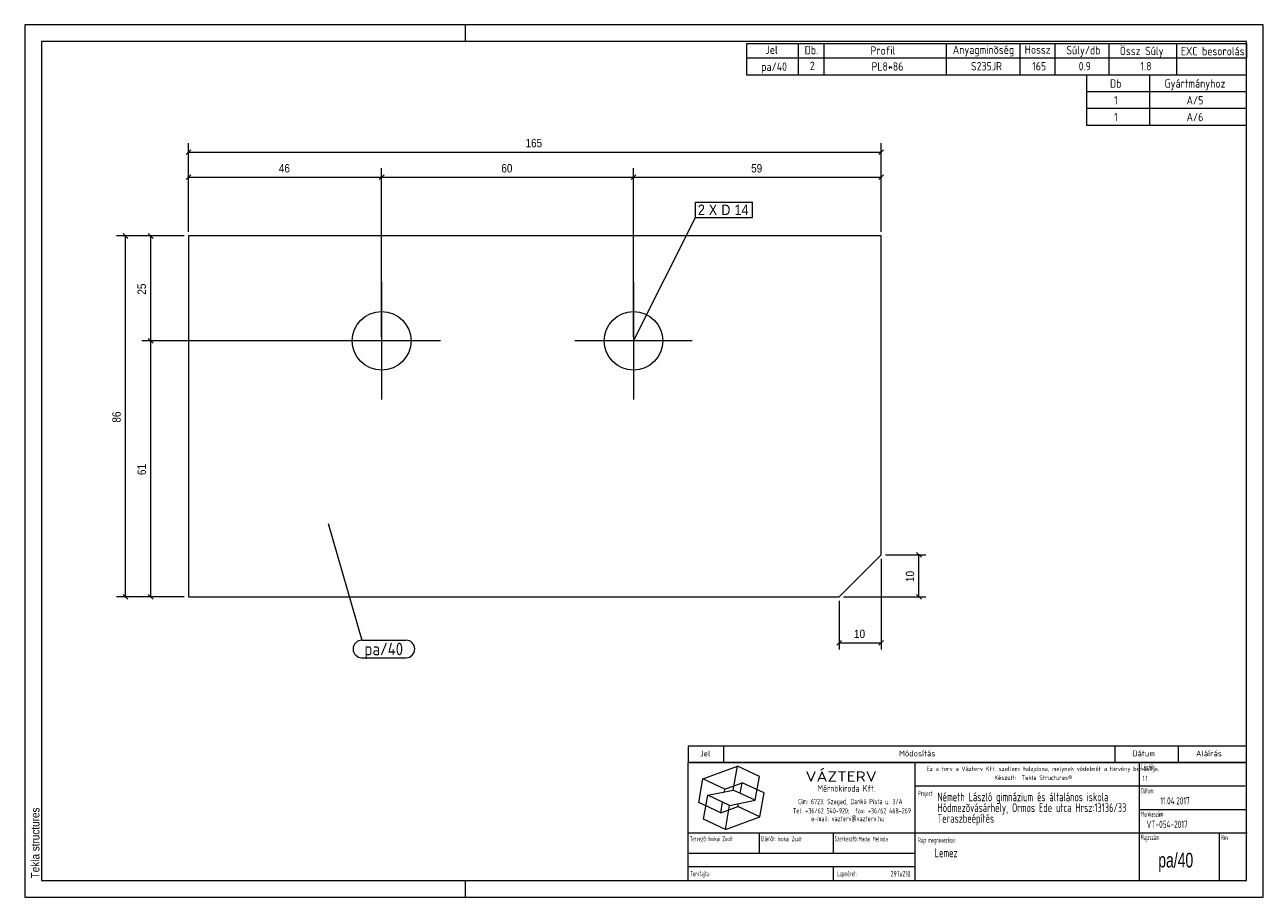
# Model space of a CAD drawing. Header units: millimetres. Extents: x 1 to 296, y 1 to 209.
import ezdxf

# ---------------------------------------------------------------- set-up
doc = ezdxf.new("R2010")
doc.units = ezdxf.units.MM
doc.linetypes.add('XKITLINE00', pattern=[0])
for name, color, linetype, lineweight in [('Bemassung', 1, 'Continuous', 0), ('Schrauben', 7, 'Continuous', 0), ('Schraubenbezeichnung', 5, 'Continuous', 0), ('Teil', 7, 'Continuous', 0), ('Text', 5, 'Continuous', 0), ('Ueberschrift', 7, 'Continuous', 0), ('Zeichnungsrahmen', 3, 'Continuous', 0)]:
    doc.layers.add(name, color=color, linetype=linetype, lineweight=lineweight)
doc.styles.add('ARIAL', font='ARIAL.TTF')
doc.styles.add('ISOCPEUR', font='ISOCPEUR.TTF')
doc.styles.add('ISOCPEUR_BOLD', font='ARIAL.TTF')
doc.styles.add('ISOCPUER', font='ARIAL.TTF')

msp = doc.modelspace()

# ---------------------------------------------------------------- linework, layer by layer
at = {"layer": 'Bemassung', "linetype": 'XKITLINE00', "lineweight": 0}
for p, q in [((40, 159.64), (40, 180.79)), ((205, 159.64), (205, 180.79)), ((40.57, 179.2), (39.43, 178.07)), ((40, 178.64), (205, 178.64)), ((205.57, 179.2), (204.43, 178.07)), ((40, 159.64), (40, 174.79)), ((86, 134.64), (86, 174.79)), ((86, 134.64), (86, 174.79)), ((146, 134.64), (146, 174.79)), ((146, 134.64), (146, 174.79)), ((205, 159.64), (205, 174.79)), ((40.57, 173.2), (39.43, 172.07)), ((40, 172.64), (86, 172.64)), ((86.57, 173.2), (85.43, 172.07)), ((86.57, 173.2), (85.43, 172.07)), ((86, 172.64), (146, 172.64)), ((146.57, 173.2), (145.43, 172.07)), ((146.57, 173.2), (145.43, 172.07)), ((146, 172.64), (205, 172.64)), ((205.57, 173.2), (204.43, 172.07)), ((39, 158.64), (22.85, 158.64)), ((24.43, 159.2), (25.57, 158.07)), ((25, 72.64), (25, 158.64)), ((39, 158.64), (28.85, 158.64)), ((30.43, 159.2), (31.57, 158.07)), ((31, 133.64), (31, 158.64)), ((85, 133.64), (28.85, 133.64)), ((85, 133.64), (28.85, 133.64)), ((30.43, 134.2), (31.57, 133.07)), ((30.43, 134.2), (31.57, 133.07)), ((31, 72.64), (31, 133.64)), ((206, 82.64), (215.6, 82.64)), ((213.43, 83.2), (214.57, 82.07)), ((214, 72.64), (214, 82.64)), ((205, 81.64), (205, 60.04)), ((39, 72.64), (22.85, 72.64)), ((24.43, 73.2), (25.57, 72.07)), ((39, 72.64), (28.85, 72.64)), ((30.43, 73.2), (31.57, 72.07)), ((195, 71.64), (195, 60.04)), ((196, 72.64), (215.6, 72.64)), ((213.43, 73.2), (214.57, 72.07)), ((195.57, 62.2), (194.43, 61.07)), ((205.57, 62.2), (204.43, 61.07)), ((195, 61.64), (205, 61.64))]:
    msp.add_line(p, q, dxfattribs=at)
at = {"layer": 'Bemassung'}
for p in [(40, 178.64), (205, 178.64), (40, 172.64), (86, 172.64), (86, 172.64), (146, 172.64), (146, 172.64), (205, 172.64), (25, 158.64), (31, 158.64), (31, 133.64), (31, 133.64), (214, 82.64), (25, 72.64), (31, 72.64), (214, 72.64), (195, 61.64), (205, 61.64)]:
    msp.add_point(p, dxfattribs=at)
at = {"layer": 'Schrauben', "linetype": 'XKITLINE00', "lineweight": 0}
for p, q in [((86, 147.64), (86, 119.64)), ((146, 147.64), (146, 119.64)), ((100, 133.64), (72, 133.64)), ((160, 133.64), (132, 133.64))]:
    msp.add_line(p, q, dxfattribs=at)
for centre in [(86, 133.64), (146, 133.64)]:
    msp.add_circle(centre, 7, dxfattribs=at)
at = {"layer": 'Schraubenbezeichnung', "linetype": 'XKITLINE00', "lineweight": 0}
for p, q in [((160.74, 166.73), (174.38, 166.73)), ((160.74, 163.03), (160.74, 166.73)), ((174.38, 163.03), (174.38, 166.73)), ((146, 133.64), (160.74, 163.03)), ((160.74, 163.03), (174.38, 163.03))]:
    msp.add_line(p, q, dxfattribs=at)
at = {"layer": 'Teil', "linetype": 'XKITLINE00', "lineweight": 0}
for p, q in [((205, 158.64), (40, 158.64)), ((40, 158.64), (40, 72.64)), ((205, 82.64), (205, 158.64)), ((195, 72.64), (205, 82.64)), ((40, 72.64), (195, 72.64))]:
    msp.add_line(p, q, dxfattribs=at)
at = {"layer": 'Text', "linetype": 'XKITLINE00', "lineweight": 0}
for p, q in [((73.29, 90.13), (81.32, 62.29)), ((81.32, 62.29), (91.8, 62.29)), ((81.32, 58.09), (91.8, 58.09))]:
    msp.add_line(p, q, dxfattribs=at)
for centre, start, end in [((81.32, 60.19), 90, 270), ((91.8, 60.19), 270, 90)]:
    msp.add_arc(centre, 2.1, start, end, dxfattribs=at)
at = {"layer": 'Ueberschrift', "linetype": 'XKITLINE00', "lineweight": 0}
for p, q in [((173, 204.54), (292, 204.54)), ((173, 201.04), (173, 204.54)), ((185.3, 201.04), (185.3, 204.54)), ((191.44, 201.04), (191.44, 204.54)), ((220.54, 201.04), (220.54, 204.54)), ((238.09, 201.05), (238.09, 204.55)), ((246.43, 201.04), (246.43, 204.54)), ((259.28, 201.04), (259.28, 204.54)), ((275.4, 201.02), (275.4, 204.52)), ((292, 204.54), (292, 201.04)), ((292, 201.04), (173, 201.04)), ((173, 197), (173, 201)), ((185.3, 197), (185.3, 201)), ((191.44, 197), (191.44, 201)), ((220.54, 197), (220.54, 201)), ((238.09, 197), (238.09, 201)), ((246.43, 197), (246.43, 201)), ((259.28, 197), (259.28, 201)), ((275.41, 197), (275.41, 201)), ((292, 197), (173, 197)), ((254, 193), (254, 197)), ((269, 193), (269, 197)), ((292, 193), (254, 193)), ((254, 189), (254, 193)), ((269, 189), (269, 193)), ((292, 189), (254, 189)), ((254, 185), (254, 189)), ((269, 185), (269, 189)), ((292, 185), (254, 185)), ((159, 37.07), (292, 37.07)), ((159, 37), (159, 33.14)), ((167.4, 37), (167.4, 33.14)), ((260.64, 37.07), (260.64, 33.21)), ((275.76, 37.07), (275.76, 33.21)), ((159, 33.22), (292, 33.22)), ((159, 33.14), (292, 33.14)), ((159, 5), (159, 33.14)), ((213.11, 5), (213.11, 33.14)), ((266.49, 5), (266.49, 33.14)), ((162.55, 29.24), (170.77, 32.23)), ((169.77, 26.55), (170.77, 32.23)), ((176, 29.79), (170.77, 32.23)), ((175, 24.11), (176, 29.79)), ((161.54, 23.55), (162.55, 29.24)), ((167.78, 26.8), (162.55, 29.24)), ((167.66, 26.12), (167.78, 26.8)), ((167.78, 26.8), (171.89, 28.3)), ((171.44, 25.76), (171.89, 28.3)), ((177.12, 25.86), (171.89, 28.3)), ((213.11, 27.54), (291.69, 27.54)), ((162.67, 19.62), (163.67, 25.3)), ((163.67, 25.3), (169.77, 26.55)), ((168.9, 22.86), (163.67, 25.3)), ((166.78, 21.11), (167.22, 23.65)), ((168.9, 22.86), (175, 24.11)), ((175, 24.11), (169.77, 26.55)), ((176.12, 20.17), (177.12, 25.86)), ((166.78, 21.11), (161.54, 23.55)), ((166.78, 21.11), (170.89, 22.61)), ((167.9, 17.18), (168.9, 22.86)), ((170.89, 22.61), (171.01, 23.29)), ((176.12, 20.17), (170.89, 22.61)), ((266.49, 21.94), (292, 21.94)), ((167.9, 17.18), (162.67, 19.62)), ((167.9, 17.18), (176.12, 20.17)), ((159, 16.34), (292.21, 16.34)), ((175.99, 11.48), (175.99, 16.39)), ((193.55, 16.39), (193.55, 11.49)), ((285.52, 16.28), (285.52, 5)), ((159.07, 11.49), (213.14, 11.49)), ((159.04, 8.34), (213.11, 8.34)), ((193.55, 8.31), (193.55, 5.13))]:
    msp.add_line(p, q, dxfattribs=at)
at = {"layer": 'Zeichnungsrahmen', "linetype": 'XKITLINE00', "lineweight": 0}
for p, q in [((296, 209), (1, 209)), ((1, 209), (1, 1)), ((106, 205), (106, 209)), ((296, 1), (296, 209)), ((292, 205), (5, 205)), ((5, 205), (5, 5)), ((292, 5), (292, 205)), ((5, 5), (292, 5)), ((106, 1), (106, 5)), ((1, 1), (296, 1))]:
    msp.add_line(p, q, dxfattribs=at)

# ---------------------------------------------------------------- texts
at = {"layer": 'Bemassung', "style": 'ISOCPUER', "width": 0.85}
for s, p in [('165', (120.27, 179.79)), ('46', (61.52, 173.79)), ('60', (114.52, 173.79)), ('59', (174.02, 173.79)), ('10', (198.52, 62.79))]:
    msp.add_text(s, height=2, dxfattribs=at).set_placement(p)
for s, p in [('25', (29.85, 144.65)), ('86', (23.85, 114.15)), ('61', (29.85, 101.65)), ('10', (212.85, 76.15))]:
    msp.add_text(s, height=2, rotation=90.0002, dxfattribs=at).set_placement(p)
at = {"layer": 'Schraubenbezeichnung', "style": 'ARIAL', "width": 0.85}
for s, p in [('2', (161.34, 163.63)), ('X', (163.94, 163.63)), ('D', (166.92, 163.63)), ('14', (170.08, 163.63))]:
    msp.add_text(s, height=2.5, dxfattribs=at).set_placement(p)
at = {"layer": 'Text', "style": 'ISOCPEUR', "width": 0.85}
msp.add_text('pa/40', height=3, dxfattribs=at).set_placement((81.92, 58.69))
at = {"layer": 'Ueberschrift'}
for s, height, style, width, p in [('Jel', 2, 'ISOCPEUR', 0.85, (177.44, 202.04)), ('Db.', 2, 'ISOCPEUR', 0.85, (186.78, 201.95)), ('Profil', 2, 'ISOCPEUR', 0.85, (202.44, 201.86)), ('Anyagminõség', 2, 'ISOCPEUR', 0.85, (222.06, 202.04)), ('Hossz', 2, 'ISOCPEUR', 0.85, (239.18, 202.08)), ('Súly/db', 2, 'ISOCPEUR', 0.85, (249.11, 201.94)), ('Össz Súly', 2, 'ISOCPEUR', 0.85, (261.83, 201.76)), ('EXC besorolás', 2, 'ISOCPEUR', 0.85, (276.36, 201.71)), ('pa/40', 2, 'ISOCPEUR', 0.85, (176.42, 198)), ('2', 2, 'ISOCPEUR', 0.85, (188.02, 198.19)), ('PL8*86', 2, 'ISOCPEUR', 0.85, (202.69, 198.05)), ('S235JR', 2, 'ISOCPEUR', 0.85, (226.39, 198.11)), ('165', 2, 'ISOCPEUR', 0.85, (240.97, 198.11)), ('0.9', 2, 'ISOCPEUR', 0.85, (252.04, 198.12)), ('1.8', 2, 'ISOCPEUR', 0.85, (266.76, 198.12)), ('Db', 2, 'ISOCPEUR', 0.85, (259.5, 194)), ('Gyártmányhoz', 2, 'ISOCPEUR', 0.85, (272.5, 194)), ('1', 2, 'ISOCPEUR', 0.85, (260.48, 190)), ('A/5', 2, 'ISOCPEUR', 0.85, (277.74, 190)), ('1', 2, 'ISOCPEUR', 0.85, (260.48, 186)), ('A/6', 2, 'ISOCPEUR', 0.85, (277.74, 186)), ('Jel', 1.4, 'ISOCPEUR', 0.85, (161.84, 34.58)), ('Módosítás', 1.4, 'ISOCPEUR', 0.85, (209.25, 34.58)), ('Dátum', 1.4, 'ISOCPEUR', 0.85, (264.86, 34.58)), ('Aláírás', 1.4, 'ISOCPEUR', 0.85, (280, 34.58)), ('Lépték:', 1.26, 'ISOCPEUR', 0.51, (266.96, 31.43)), ('VÁZTERV', 2.45, 'ISOCPEUR', 1.19, (186.96, 28.56)), ('Ez a terv a Vázterv Kft. szellemi tulajdona, melynek védelmét a törvény biztosítja.', 1.05, 'ISOCPEUR', 0.838832, (215.8, 31.11)), ('Készült:  Tekla Structures®', 1.05, 'ISOCPEUR', 0.838832, (231.96, 28.98)), ('1:1', 1.26, 'ISOCPEUR', 0.595, (267.27, 28.7)), ('Mérnökiroda Kft.', 1.61, 'ISOCPEUR', 0.68, (189.86, 26.15)), ('Dátum:', 1.26, 'ISOCPEUR', 0.51, (266.91, 25.76)), ('Cím: 6723. Szeged, Dankó Pista u. 3/A', 1.26, 'ISOCPEUR', 0.68, (185.24, 23.18)), ('Project:', 1.26, 'ISOCPEUR', 0.51, (213.81, 25.12)), ('Németh László gimnázium és általános iskola', 2.1, 'ISOCPEUR', 0.595, (218.39, 23.87)), ('Hódmezõvásárhely, Ormos Ede utca Hrsz:13136/33', 2.1, 'ISOCPEUR', 0.595, (218.4, 21.31)), ('11.04.2017', 1.75, 'ISOCPEUR', 0.595, (271.48, 23.11)), ('Tel: +36/62 540-920;  fax: +36/62 468-269', 1.26, 'ISOCPEUR', 0.68, (183.98, 20.99)), ('Teraszbeépítés', 2.1, 'ISOCPEUR', 0.595, (218.4, 18.75)), ('Munkaszám:', 1.26, 'ISOCPEUR', 0.51, (266.87, 20.23)), ('e-mail: vazterv@vazterv.hu', 1.26, 'ISOCPEUR', 0.68, (188.32, 19.12)), ('VT-054-2017', 1.75, 'ISOCPEUR', 0.595, (268.23, 17.51)), ('Tervezõ:', 1.26, 'ISOCPEUR', 0.51, (159.4, 14.32)), ('Inokai Zsolt', 1.12, 'ISOCPEUR', 0.595, (163.85, 14.37)), ('Ellenõr:', 1.26, 'ISOCPEUR', 0.51, (176.35, 14.35)), ('Inokai Zsolt', 1.12, 'ISOCPEUR', 0.595, (180.32, 14.35)), ('Szerkesztõ:', 1.26, 'ISOCPEUR', 0.51, (193.9, 14.32)), ('Madai Melinda', 1.12, 'ISOCPEUR', 0.595, (199.65, 14.33)), ('Rajz megnevezése:', 1.26, 'ISOCPEUR', 0.51, (213.8, 13.98)), ('Rajzszám:', 1.26, 'ISOCPEUR', 0.51, (266.92, 14.65)), ('Rev:', 1.26, 'ISOCPEUR', 0.51, (285.98, 14.62)), ('Lemez', 2.1, 'ISOCPEUR', 0.595, (217.73, 10.54)), ('pa/40', 3.5, 'ISOCPEUR_BOLD', 0.68, (271, 8.1)), ('Tervfajta:', 1.26, 'ISOCPEUR', 0.51, (159.53, 5.99)), ('Lapméret:', 1.26, 'ISOCPEUR', 0.51, (194.51, 5.99)), ('297x210', 1.4, 'ISOCPEUR', 0.595, (207.25, 5.89))]:
    msp.add_text(s, height=height, dxfattribs=dict(at, style=style, width=width)).set_placement(p)
at = {"layer": 'Zeichnungsrahmen', "style": 'ARIAL', "width": 0.85}
msp.add_text('Tekla structures', height=2, rotation=90, dxfattribs=at).set_placement((4.5, 5.5))

doc.saveas('drawing.dxf')
